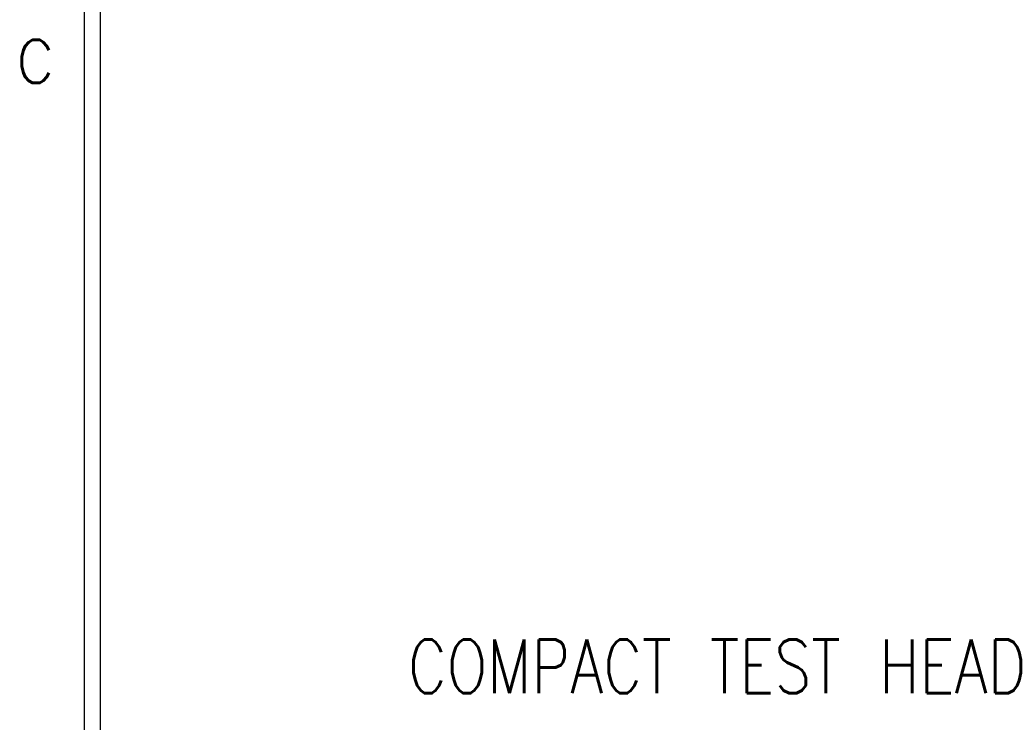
# Model space of a CAD drawing. Extents: x -1763 to 4575, y -3429 to 1051.
# Tile 55 of 193: x -1760 to -1026, y -1132 to -609. Entities that reach past the tile are written whole.
import ezdxf

# ---------------------------------------------------------------- set-up
doc = ezdxf.new("R2010")
doc.units = 0
doc.layers.get('0').update_dxf_attribs({"linetype": 'CONTINUOUS'})
doc.layers.add('1', color=7, linetype='CONTINUOUS')
doc.styles.add('CONVERTER_1', font='txt.shx', dxfattribs={"width": 0.81})
doc.styles.add('CONVERTER_11', font='txt.shx', dxfattribs={"width": 0.97875})

# ---------------------------------------------------------------- blocks, each defined once
blk = doc.blocks.new('CTH', base_point=(-1365.87, -1682.81))
at = {"layer": '1', "color": 7, "style": 'CONVERTER_1', "width": 0.81}
blk.add_text('COMPACT TEST HEAD', height=40, dxfattribs=at).set_placement((-1470.81, -1110.78))
blk = doc.blocks.new('TEXT__453', base_point=(-2000, -2800))
at = {"layer": '1', "color": 7, "linetype": 'CONTINUOUS'}
blk.add_line((-1700, -2940), (-1700, 800), dxfattribs=at)
blk = doc.blocks.new('ATA1_S', base_point=(-213.984, -422.251))
at = {"layer": '1', "color": 7, "linetype": 'CONTINUOUS'}
blk.add_line((-213.984, -422.251), (-213.984, 124.909), dxfattribs=at)
at = {"layer": '1', "color": 7, "insert": (-220.334, -80.028), "char_height": 4, "attachment_point": 4, "style": 'CONVERTER_11'}
blk.add_mtext('C', dxfattribs=at)

msp = doc.modelspace()

# ---------------------------------------------------------------- block references
msp.add_blockref('CTH', (-1365.87, -1682.81))
at = {"layer": '1', "xscale": 8, "yscale": 8, "zscale": 8}
msp.add_blockref('ATA1_S', (-1711.87, -3378), dxfattribs=at)
at = {"layer": '1'}
msp.add_blockref('TEXT__453', (-2000, -2800), dxfattribs=at)

doc.saveas('drawing.dxf')
